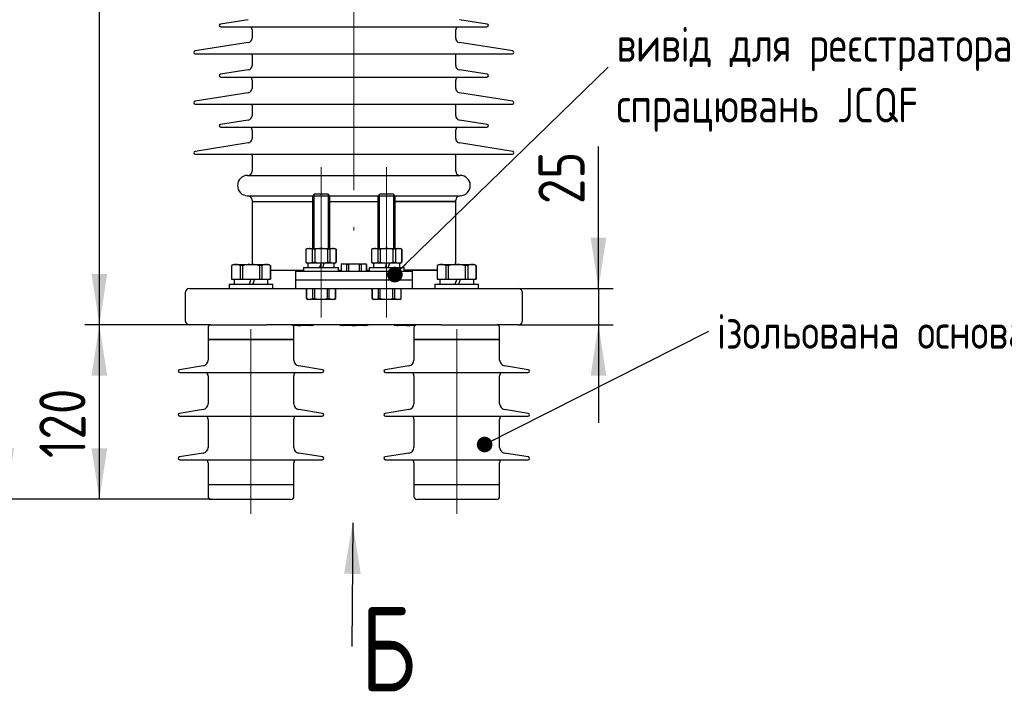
# Model space of a CAD drawing. Header units: millimetres. Extents: x 0 to 305, y 0 to 297.
# Tile 3 of 39: x 36 to 104, y 117 to 163. Entities that reach past the tile are written whole.
import ezdxf

# ---------------------------------------------------------------- set-up
doc = ezdxf.new("R2010")
doc.units = ezdxf.units.MM
doc.linetypes.add('CENTERX2', pattern=[20.32, 12.7, -2.54, 2.54, -2.54])
doc.layers.add('ОСНОВНАЯ_НАДПИСЬ', color=7, linetype='Continuous')
doc.styles.add('SLDTEXTSTYLE0', font='ГОСТ тип А', dxfattribs={"bigfont": 'bigfont'})
doc.styles.add('SLDTEXTSTYLE1', font='ГОСТ тип А', dxfattribs={"bigfont": 'bigfont'})
doc.styles.add('SLDTEXTSTYLE2', font='ГОСТ тип А')
doc.styles.add('SLDTEXTSTYLE4', font='ГОСТ тип А')
doc.styles.get("Standard").update_dxf_attribs({"font": 'ГОСТ тип А'})
doc.dimstyles.new('SLDDIMSTYLE0', dxfattribs={"dimtxt": 0.18, "dimasz": 3.5, "dimexe": 0, "dimexo": 0.0625, "dimgap": 0, "dimtad": 0, "dimtih": 1, "dimtoh": 1, "dimdec": 0, "dimrnd": 1e-09, "dimzin": 0, "dimdsep": 46, "dimtxsty": 'Standard', "dimsah": 1, "dimcen": 0.09, "dimadec": 0, "dimazin": 0, "dimtfac": 3.5, "dimtdec": 0, "dimtofl": 0, "dimtmove": 0, "dimatfit": 3, "dimfxl": 1, "dimfrac": 2, "dimtolj": 1, "dimtzin": 0, "dimarcsym": 0})
doc.dimstyles.new('SLDDIMSTYLE1', dxfattribs={"dimtxt": 2.728516, "dimasz": 3.5, "dimexe": 0, "dimexo": 0.0625, "dimgap": 0.682129, "dimtad": 2, "dimlfac": 10, "dimrnd": 1e-09, "dimzin": 12, "dimdsep": 46, "dimtxsty": 'SLDTEXTSTYLE2', "dimsah": 1, "dimcen": 0.09, "dimadec": 0, "dimazin": 3, "dimtfac": 1, "dimtdec": 3, "dimtofl": 0, "dimtmove": 0, "dimatfit": 3, "dimfxl": 1, "dimfrac": 2, "dimtolj": 1, "dimtzin": 12, "dimarcsym": 0})
doc.dimstyles.new('SLDDIMSTYLE2', dxfattribs={"dimtxt": 2.728516, "dimasz": 3.5, "dimexe": 0, "dimexo": 0.0625, "dimgap": 0.682129, "dimtad": 2, "dimlfac": 10, "dimrnd": 1e-09, "dimzin": 12, "dimdsep": 46, "dimtxsty": 'SLDTEXTSTYLE2', "dimsah": 1, "dimcen": 0.09, "dimadec": 0, "dimazin": 3, "dimtfac": 1, "dimtdec": 3, "dimtmove": 0, "dimatfit": 0, "dimfxl": 1, "dimfrac": 2, "dimtolj": 1, "dimtzin": 12, "dimarcsym": 0})
doc.dimstyles.new('SLDDIMSTYLE3', dxfattribs={"dimtxt": 0.18, "dimasz": 1.076923, "dimexe": 0, "dimexo": 0.0625, "dimgap": 0, "dimtad": 0, "dimtih": 1, "dimtoh": 1, "dimdec": 0, "dimrnd": 1e-09, "dimzin": 0, "dimdsep": 46, "dimtxsty": 'Standard', "dimblk1": 'DOT', "dimblk2": 'DOT', "dimsah": 1, "dimcen": 0.09, "dimadec": 0, "dimazin": 0, "dimtfac": 1.076923, "dimtdec": 0, "dimtofl": 0, "dimtmove": 0, "dimatfit": 3, "dimldrblk": 'DOT', "dimfxl": 1, "dimfrac": 2, "dimtolj": 1, "dimtzin": 0, "dimarcsym": 0})

# ---------------------------------------------------------------- blocks, each defined once
blk = doc.blocks.new('SW_NOTE_0_1')
at = {"layer": 'ОСНОВНАЯ_НАДПИСЬ', "color": 0, "insert": (0.571, 2.745), "char_height": 5.821, "attachment_point": 1, "style": 'SLDTEXTSTYLE0'}
blk.add_mtext('Б', dxfattribs=at)
blk = doc.blocks.new('_D')
at = {"layer": 'ОСНОВНАЯ_НАДПИСЬ'}
for p, q in [((52.45, 242.35), (40.969, 242.35)), ((41.969, 142.35), (41.969, 242.35)), ((48.15, 142.35), (40.969, 142.35))]:
    blk.add_line(p, q, dxfattribs=at)
for points in [[(41.969, 242.35), (41.43, 238.85), (42.507, 238.85)], [(41.969, 142.35), (42.507, 145.85), (41.43, 145.85)]]:
    blk.add_solid(points, dxfattribs=at)
at = {"layer": 'ОСНОВНАЯ_НАДПИСЬ', "char_height": 3.175, "attachment_point": 1, "rotation": 90, "style": 'SLDTEXTSTYLE4'}
for s, insert in [('10', (37.841, 196.093)), ('%%p', (37.841, 192.981)), ('1000', (37.841, 185.644))]:
    blk.add_mtext(s, dxfattribs=dict(at, insert=insert))
blk = doc.blocks.new('_D_1')
at = {"layer": 'ОСНОВНАЯ_НАДПИСЬ'}
for p, q in [((48.15, 142.35), (40.969, 142.35)), ((41.969, 130.35), (41.969, 142.35)), ((49.629, 130.35), (40.969, 130.35))]:
    blk.add_line(p, q, dxfattribs=at)
for points in [[(41.969, 142.35), (41.43, 138.85), (42.507, 138.85)], [(41.969, 130.35), (42.507, 133.85), (41.43, 133.85)]]:
    blk.add_solid(points, dxfattribs=at)
at = {"layer": 'ОСНОВНАЯ_НАДПИСЬ', "insert": (37.841, 133.181), "char_height": 3.175, "attachment_point": 1, "rotation": 90, "style": 'SLDTEXTSTYLE4'}
blk.add_mtext('120', dxfattribs=at)
blk = doc.blocks.new('_D_4')
at = {"layer": 'ОСНОВНАЯ_НАДПИСЬ'}
for p, q in [((55.65, 243.15), (34.559, 243.15)), ((35.559, 130.35), (35.559, 243.15)), ((49.629, 130.35), (34.559, 130.35))]:
    blk.add_line(p, q, dxfattribs=at)
for points in [[(35.559, 243.15), (35.02, 239.65), (36.097, 239.65)], [(35.559, 130.35), (36.097, 133.85), (35.02, 133.85)]]:
    blk.add_solid(points, dxfattribs=at)
at = {"layer": 'ОСНОВНАЯ_НАДПИСЬ', "char_height": 3.175, "attachment_point": 1, "rotation": 90, "style": 'SLDTEXTSTYLE4'}
for s, insert in [('10', (31.431, 195.811)), ('%%p', (31.431, 192.699)), ('1128', (31.431, 185.926))]:
    blk.add_mtext(s, dxfattribs=dict(at, insert=insert))
blk = doc.blocks.new('_D_5')
at = {"layer": 'ОСНОВНАЯ_НАДПИСЬ'}
for p, q in [((56.75, 247.35), (28.244, 247.35)), ((29.244, 247.35), (29.244, 130.35)), ((49.629, 130.35), (28.244, 130.35))]:
    blk.add_line(p, q, dxfattribs=at)
for points in [[(29.244, 247.35), (28.706, 243.85), (29.783, 243.85)], [(29.244, 130.35), (29.783, 133.85), (28.706, 133.85)]]:
    blk.add_solid(points, dxfattribs=at)
at = {"layer": 'ОСНОВНАЯ_НАДПИСЬ', "char_height": 3.175, "attachment_point": 1, "rotation": 90, "style": 'SLDTEXTSTYLE4'}
for s, insert in [('10', (25.117, 195.811)), ('%%p', (25.117, 192.699)), ('1170', (25.117, 185.926))]:
    blk.add_mtext(s, dxfattribs=dict(at, insert=insert))
blk = doc.blocks.new('_D_6')
at = {"layer": 'ОСНОВНАЯ_НАДПИСЬ'}
for p, q in [((76.272, 144.85), (76.272, 154.6)), ((70.77, 144.85), (77.272, 144.85)), ((76.272, 144.85), (76.272, 142.35)), ((70.77, 142.35), (77.272, 142.35)), ((76.272, 142.35), (76.272, 135.619))]:
    blk.add_line(p, q, dxfattribs=at)
for points in [[(76.272, 144.85), (76.81, 148.35), (75.733, 148.35)], [(76.272, 142.35), (75.733, 138.85), (76.81, 138.85)]]:
    blk.add_solid(points, dxfattribs=at)
at = {"layer": 'ОСНОВНАЯ_НАДПИСЬ', "insert": (72.144, 150.649), "char_height": 3.175, "attachment_point": 1, "rotation": 90, "style": 'SLDTEXTSTYLE4'}
blk.add_mtext('25', dxfattribs=at)
blk = doc.blocks.new('SW_NOTE_0_3')
at = {"layer": 'ОСНОВНАЯ_НАДПИСЬ', "color": 0, "insert": (0.56, 1.171), "char_height": 2.38125, "attachment_point": 1, "style": 'SLDTEXTSTYLE1'}
blk.add_mtext('ізольована основа', dxfattribs=at)
blk = doc.blocks.new('_Dot')
at = {"color": 0, "linetype": 'ByBlock', "lineweight": -2}
blk.add_line((-0.5, 0), (-1, 0), dxfattribs=at)
at = {"color": 0, "linetype": 'ByBlock', "const_width": 0.5}
blk.add_lwpolyline([(-0.25, 0, 1), (0.25, 0, 1)], format="xyb", close=True, dxfattribs=at)
blk = doc.blocks.new('SW_NOTE_0_5')
at = {"layer": 'ОСНОВНАЯ_НАДПИСЬ', "color": 0, "char_height": 2.38125, "attachment_point": 1, "style": 'SLDTEXTSTYLE1'}
for s, insert in [('вивід для реєстратора', (0.567, 2.758)), ('спрацювань JCQF', (0.567, -1.417))]:
    blk.add_mtext(s, dxfattribs=dict(at, insert=insert))

msp = doc.modelspace()

# ---------------------------------------------------------------- linework, layer by layer
at = {"color": 7, "linetype": 'Continuous', "lineweight": 25}
for p, q in [((52.2069, 163.3306), (50.2943, 163.0277)), ((68.6256, 163.0277), (66.713, 163.3306)), ((50.31, 162.8289), (68.61, 162.8289)), ((52.46, 162.6253), (52.46, 162.0541)), ((66.46, 162.0541), (66.46, 162.6253)), ((52.2069, 161.7578), (48.5443, 161.1777)), ((70.3756, 161.1777), (66.713, 161.7578)), ((48.56, 160.9789), (70.36, 160.9789)), ((52.46, 160.867), (52.46, 160.1769)), ((66.46, 160.1769), (66.46, 160.867)), ((52.2069, 159.8806), (50.2943, 159.5777)), ((68.6256, 159.5777), (66.713, 159.8806)), ((50.31, 159.3789), (68.61, 159.3789)), ((52.46, 159.1753), (52.46, 158.6041)), ((66.46, 158.6041), (66.46, 159.1753)), ((52.2069, 158.3078), (48.5443, 157.7277)), ((70.3756, 157.7277), (66.713, 158.3078)), ((48.56, 157.5289), (70.36, 157.5289)), ((52.46, 157.417), (52.46, 156.7269)), ((66.46, 156.7269), (66.46, 157.417)), ((52.2069, 156.4306), (50.2943, 156.1277)), ((68.6256, 156.1277), (66.713, 156.4306)), ((50.31, 155.9289), (68.61, 155.9289)), ((52.46, 155.7253), (52.46, 155.1541)), ((66.46, 155.1541), (66.46, 155.7253)), ((52.2069, 154.8578), (48.5443, 154.2777)), ((70.3756, 154.2777), (66.713, 154.8578)), ((48.56, 154.0789), (70.36, 154.0789)), ((52.46, 153.967), (52.46, 152.9248)), ((66.46, 152.9248), (66.46, 153.967)), ((52.16, 152.6248), (66.76, 152.6248)), ((52.16, 151.2248), (56.635, 151.2248)), ((52.46, 150.9248), (52.46, 150.8248)), ((56.76, 151.3498), (56.61, 151.1998)), ((56.61, 151.1998), (56.61, 147.5998)), ((57.81, 151.1998), (56.61, 151.1998)), ((56.76, 151.3498), (57.66, 151.3498)), ((57.81, 151.1998), (57.66, 151.3498)), ((57.785, 151.2248), (61.135, 151.2248)), ((57.81, 147.5998), (57.81, 151.1998)), ((61.26, 151.3498), (61.11, 151.1998)), ((61.11, 151.1998), (61.11, 147.5998)), ((62.31, 151.1998), (61.11, 151.1998)), ((61.26, 151.3498), (62.16, 151.3498)), ((62.31, 151.1998), (62.16, 151.3498)), ((62.285, 151.2248), (66.76, 151.2248)), ((62.31, 147.5998), (62.31, 151.1998)), ((66.46, 150.8248), (66.46, 150.9248)), ((52.46, 150.8248), (52.46, 146.4998)), ((52.46, 150.8248), (56.61, 150.8248)), ((57.81, 150.8248), (61.11, 150.8248)), ((62.31, 150.8248), (66.46, 150.8248)), ((64.6565, 150.8248), (62.31, 150.8248)), ((66.46, 150.8248), (64.6565, 150.8248)), ((66.46, 146.4998), (66.46, 150.8248)), ((56.26, 147.5998), (56.165, 147.5449)), ((56.165, 147.5449), (56.165, 146.6546)), ((56.1696, 147.5449), (56.165, 147.5449)), ((56.3872, 147.5998), (56.1696, 147.5449)), ((56.1696, 147.5449), (56.1696, 146.6546)), ((56.26, 147.5998), (56.3872, 147.5998)), ((56.3872, 147.5998), (57.21, 147.5998)), ((56.7746, 147.5449), (56.6049, 147.5449)), ((56.6049, 147.5449), (56.6049, 146.6546)), ((56.7746, 147.5449), (56.7746, 146.6546)), ((57.21, 147.5998), (58.0327, 147.5998)), ((57.815, 147.5449), (57.6453, 147.5449)), ((57.6453, 147.5449), (57.6453, 146.6546)), ((57.815, 147.5449), (57.815, 146.6546)), ((58.2503, 147.5449), (58.0327, 147.5998)), ((58.0327, 147.5998), (58.16, 147.5998)), ((58.255, 147.5449), (58.16, 147.5998)), ((58.2503, 147.5449), (58.2503, 146.6546)), ((58.255, 147.5449), (58.2503, 147.5449)), ((58.255, 146.6546), (58.255, 147.5449)), ((60.76, 147.5998), (60.665, 147.5449)), ((60.665, 147.5449), (60.665, 146.6546)), ((60.6696, 147.5449), (60.665, 147.5449)), ((60.8872, 147.5998), (60.6696, 147.5449)), ((60.6696, 147.5449), (60.6696, 146.6546)), ((60.76, 147.5998), (60.8872, 147.5998)), ((60.8872, 147.5998), (61.71, 147.5998)), ((61.2746, 147.5449), (61.1049, 147.5449)), ((61.1049, 147.5449), (61.1049, 146.6546)), ((61.2746, 147.5449), (61.2746, 146.6546)), ((61.71, 147.5998), (62.5327, 147.5998)), ((62.1453, 147.5449), (62.1453, 146.6546)), ((62.315, 147.5449), (62.1453, 147.5449)), ((62.315, 147.5449), (62.315, 146.6546)), ((62.7503, 147.5449), (62.5327, 147.5998)), ((62.5327, 147.5998), (62.66, 147.5998)), ((62.755, 147.5449), (62.66, 147.5998)), ((62.7503, 147.5449), (62.7503, 146.6546)), ((62.755, 147.5449), (62.7503, 147.5449)), ((62.755, 146.6546), (62.755, 147.5449)), ((51.1819, 146.4998), (51.0489, 146.423)), ((51.0489, 146.423), (51.0489, 145.4998)), ((51.0524, 146.423), (51.0489, 146.423)), ((51.0524, 146.423), (51.0524, 145.4998)), ((51.1819, 146.4998), (51.3199, 146.4998)), ((51.3199, 146.4998), (51.369, 146.4998)), ((51.369, 146.4998), (52.3398, 146.4998)), ((51.6365, 146.423), (51.6365, 145.4998)), ((51.8048, 146.423), (51.6365, 146.423)), ((51.8048, 146.423), (51.8048, 145.4998)), ((52.3398, 146.4998), (52.438, 146.4998)), ((52.438, 146.4998), (53.4088, 146.4998)), ((53.1413, 146.423), (52.973, 146.423)), ((52.973, 146.423), (52.973, 145.4998)), ((53.1413, 146.423), (53.1413, 145.4998)), ((53.4088, 146.4998), (53.4579, 146.4998)), ((53.4579, 146.4998), (53.5959, 146.4998)), ((53.7289, 146.423), (53.5959, 146.4998)), ((53.7254, 146.423), (53.7254, 145.4998)), ((53.7289, 146.423), (53.7254, 146.423)), ((53.7289, 145.4998), (53.7289, 146.423)), ((56.01, 146.2998), (56.01, 146.0498)), ((56.01, 146.2998), (57.21, 146.2998)), ((56.165, 146.6546), (56.26, 146.5998)), ((56.165, 146.6546), (56.1696, 146.6546)), ((56.3872, 146.5998), (56.26, 146.5998)), ((56.305, 146.5998), (56.305, 146.2998)), ((57.21, 146.5998), (56.3872, 146.5998)), ((56.6049, 146.6546), (56.7746, 146.6546)), ((57.2134, 146.5998), (57.1042, 146.2998)), ((58.0327, 146.5998), (57.21, 146.5998)), ((57.21, 146.2998), (58.41, 146.2998)), ((57.3171, 146.2998), (57.4263, 146.5998)), ((57.6453, 146.6546), (57.815, 146.6546)), ((58.16, 146.5998), (58.0327, 146.5998)), ((58.115, 146.2998), (58.115, 146.5998)), ((58.16, 146.5998), (58.255, 146.6546)), ((58.2503, 146.6546), (58.255, 146.6546)), ((58.41, 146.0498), (58.41, 146.2998)), ((58.66, 146.5398), (58.58, 146.4936)), ((58.58, 146.4936), (58.58, 146.0498)), ((58.5838, 146.4936), (58.58, 146.4936)), ((58.7671, 146.5398), (58.5838, 146.4936)), ((58.5838, 146.4936), (58.5838, 146.0498)), ((58.66, 146.5398), (58.7671, 146.5398)), ((58.9504, 146.4936), (58.7671, 146.5398)), ((58.7671, 146.5398), (59.46, 146.5398)), ((59.0933, 146.4936), (58.9504, 146.4936)), ((58.9504, 146.4936), (58.9504, 146.0498)), ((59.46, 146.5398), (59.0933, 146.4936)), ((59.0933, 146.4936), (59.0933, 146.0498)), ((59.8266, 146.4936), (59.46, 146.5398)), ((59.46, 146.5398), (60.1528, 146.5398)), ((59.9695, 146.4936), (59.8266, 146.4936)), ((59.8266, 146.4936), (59.8266, 146.0498)), ((60.1528, 146.5398), (59.9695, 146.4936)), ((59.9695, 146.4936), (59.9695, 146.0498)), ((60.3361, 146.4936), (60.1528, 146.5398)), ((60.1528, 146.5398), (60.26, 146.5398)), ((60.34, 146.4936), (60.26, 146.5398)), ((60.3361, 146.4936), (60.3361, 146.0498)), ((60.34, 146.4936), (60.3361, 146.4936)), ((60.34, 146.0498), (60.34, 146.4936)), ((60.51, 146.2998), (60.51, 146.0498)), ((60.51, 146.2998), (61.71, 146.2998)), ((60.665, 146.6546), (60.76, 146.5998)), ((60.665, 146.6546), (60.6696, 146.6546)), ((60.8872, 146.5998), (60.76, 146.5998)), ((60.805, 146.5998), (60.805, 146.2998)), ((61.71, 146.5998), (60.8872, 146.5998)), ((61.1049, 146.6546), (61.2746, 146.6546)), ((61.7134, 146.5998), (61.6042, 146.2998)), ((62.5327, 146.5998), (61.71, 146.5998)), ((61.71, 146.2998), (62.91, 146.2998)), ((61.8171, 146.2998), (61.9263, 146.5998)), ((62.1453, 146.6546), (62.315, 146.6546)), ((62.66, 146.5998), (62.5327, 146.5998)), ((62.615, 146.2998), (62.615, 146.5998)), ((62.66, 146.5998), (62.755, 146.6546)), ((62.7503, 146.6546), (62.755, 146.6546)), ((62.91, 146.0498), (62.91, 146.2998)), ((65.324, 146.4998), (65.191, 146.423)), ((65.191, 146.423), (65.191, 145.4998)), ((65.1945, 146.423), (65.191, 146.423)), ((65.1945, 146.423), (65.1945, 145.4998)), ((65.324, 146.4998), (65.462, 146.4998)), ((65.462, 146.4998), (65.5112, 146.4998)), ((65.5112, 146.4998), (66.4819, 146.4998)), ((65.7786, 146.423), (65.7786, 145.4998)), ((65.9469, 146.423), (65.7786, 146.423)), ((65.9469, 146.423), (65.9469, 145.4998)), ((66.4819, 146.4998), (66.5801, 146.4998)), ((66.5801, 146.4998), (67.5509, 146.4998)), ((67.1151, 146.423), (67.1151, 145.4998)), ((67.2834, 146.423), (67.1151, 146.423)), ((67.2834, 146.423), (67.2834, 145.4998)), ((67.5509, 146.4998), (67.6, 146.4998)), ((67.6, 146.4998), (67.738, 146.4998)), ((67.871, 146.423), (67.738, 146.4998)), ((67.8675, 146.423), (67.8675, 145.4998)), ((67.871, 146.423), (67.8675, 146.423)), ((67.871, 145.4998), (67.871, 146.423)), ((51.0489, 145.4998), (51.0524, 145.4998)), ((51.0524, 145.4998), (51.6365, 145.4998)), ((51.2239, 145.4998), (51.2239, 145.1498)), ((51.6365, 145.4998), (51.8048, 145.4998)), ((51.8048, 145.4998), (52.973, 145.4998)), ((52.3839, 145.4998), (52.2566, 145.1498)), ((52.5226, 145.1498), (52.65, 145.4998)), ((52.973, 145.4998), (53.1413, 145.4998)), ((53.1413, 145.4998), (53.7254, 145.4998)), ((53.5539, 145.1498), (53.5539, 145.4998)), ((53.7254, 146.0998), (56.01, 146.0998)), ((53.7254, 145.4998), (53.7289, 145.4998)), ((55.46, 146.0498), (55.46, 145.4498)), ((55.46, 146.0498), (63.46, 146.0498)), ((58.41, 146.0998), (58.58, 146.0998)), ((60.34, 146.0998), (60.51, 146.0998)), ((62.91, 146.0998), (65.191, 146.0998)), ((64.6565, 146.0998), (62.91, 146.0998)), ((63.46, 146.0498), (63.46, 145.4498)), ((65.191, 146.0998), (64.6565, 146.0998)), ((65.191, 145.4998), (65.1945, 145.4998)), ((65.1945, 145.4998), (65.7786, 145.4998)), ((65.366, 145.4998), (65.366, 145.1498)), ((65.7786, 145.4998), (65.9469, 145.4998)), ((65.9469, 145.4998), (67.1151, 145.4998)), ((66.5261, 145.4998), (66.3987, 145.1498)), ((66.6647, 145.1498), (66.7921, 145.4998)), ((67.1151, 145.4998), (67.2834, 145.4998)), ((67.2834, 145.4998), (67.8675, 145.4998)), ((67.696, 145.1498), (67.696, 145.4998)), ((67.8675, 145.4998), (67.871, 145.4998)), ((48.16, 144.8498), (50.9273, 144.8498)), ((50.8889, 145.1498), (50.8889, 144.8498)), ((50.8889, 145.1498), (52.3889, 145.1498)), ((50.9273, 144.8498), (52.0516, 144.8498)), ((52.0516, 144.8498), (55.46, 144.8498)), ((52.3889, 145.1498), (53.8889, 145.1498)), ((53.8889, 144.8498), (53.8889, 145.1498)), ((55.46, 145.4498), (63.46, 145.4498)), ((55.46, 145.4498), (55.46, 144.8498)), ((55.46, 144.8498), (63.46, 144.8498)), ((56.21, 144.8498), (56.21, 144.1575)), ((56.2126, 144.1575), (56.2126, 144.8498)), ((56.6485, 144.1575), (56.6485, 144.8498)), ((56.7741, 144.1575), (56.7741, 144.8498)), ((57.6458, 144.1575), (57.6458, 144.8498)), ((57.7714, 144.1575), (57.7714, 144.8498)), ((58.2073, 144.1575), (58.2073, 144.8498)), ((58.21, 144.1575), (58.21, 144.8498)), ((60.71, 144.8498), (60.71, 144.1575)), ((60.7126, 144.1575), (60.7126, 144.8498)), ((61.1485, 144.1575), (61.1485, 144.8498)), ((61.2741, 144.1575), (61.2741, 144.8498)), ((62.1458, 144.1575), (62.1458, 144.8498)), ((62.2714, 144.1575), (62.2714, 144.8498)), ((62.7073, 144.1575), (62.7073, 144.8498)), ((62.71, 144.1575), (62.71, 144.8498)), ((63.46, 145.4498), (63.46, 144.8498)), ((63.46, 144.8498), (66.8683, 144.8498)), ((65.031, 145.1498), (65.031, 144.8498)), ((65.031, 145.1498), (66.531, 145.1498)), ((66.531, 145.1498), (68.031, 145.1498)), ((66.8683, 144.8498), (67.9926, 144.8498)), ((67.9926, 144.8498), (70.76, 144.8498)), ((68.031, 144.8498), (68.031, 145.1498)), ((47.86, 144.5498), (47.86, 142.6498)), ((56.21, 144.1575), (56.31, 144.0998)), ((56.21, 144.1575), (56.2126, 144.1575)), ((56.2126, 144.1575), (56.4305, 144.0998)), ((56.4305, 144.0998), (56.6485, 144.1575)), ((56.6485, 144.1575), (56.7741, 144.1575)), ((57.6458, 144.1575), (57.7714, 144.1575)), ((57.7714, 144.1575), (57.9894, 144.0998)), ((57.9894, 144.0998), (58.2073, 144.1575)), ((58.11, 144.0998), (58.21, 144.1575)), ((58.2073, 144.1575), (58.21, 144.1575)), ((60.71, 144.1575), (60.81, 144.0998)), ((60.71, 144.1575), (60.7126, 144.1575)), ((60.7126, 144.1575), (60.9305, 144.0998)), ((60.9305, 144.0998), (61.1485, 144.1575)), ((61.1485, 144.1575), (61.2741, 144.1575)), ((62.1458, 144.1575), (62.2714, 144.1575)), ((62.2714, 144.1575), (62.4894, 144.0998)), ((62.4894, 144.0998), (62.7073, 144.1575)), ((62.61, 144.0998), (62.71, 144.1575)), ((62.7073, 144.1575), (62.71, 144.1575)), ((71.06, 142.6498), (71.06, 144.5498)), ((56.4305, 144.0998), (56.31, 144.0998)), ((57.21, 144.0998), (56.4305, 144.0998)), ((57.9894, 144.0998), (57.21, 144.0998)), ((58.11, 144.0998), (57.9894, 144.0998)), ((60.9305, 144.0998), (60.81, 144.0998)), ((61.71, 144.0998), (60.9305, 144.0998)), ((62.4894, 144.0998), (61.71, 144.0998)), ((62.61, 144.0998), (62.4894, 144.0998)), ((49.6389, 142.3498), (48.16, 142.3498)), ((49.4389, 142.1498), (49.4389, 141.3498)), ((49.6389, 142.3498), (52.3889, 142.3498)), ((52.3889, 142.3498), (53.4869, 142.3498)), ((59.46, 142.3498), (53.4869, 142.3498)), ((55.71, 142.2998), (55.2712, 142.2998)), ((55.3389, 141.3498), (55.3389, 142.1498)), ((56.4894, 142.2998), (55.71, 142.2998)), ((56.4894, 142.2998), (56.7073, 142.3575)), ((56.61, 142.2998), (56.4894, 142.2998)), ((56.61, 142.2998), (56.6966, 142.3498)), ((58.4626, 142.3575), (58.6805, 142.2998)), ((58.4734, 142.3498), (58.56, 142.2998)), ((58.6805, 142.2998), (58.56, 142.2998)), ((59.46, 142.2998), (58.6805, 142.2998)), ((65.433, 142.3498), (59.46, 142.3498)), ((60.2394, 142.2998), (59.46, 142.2998)), ((60.2394, 142.2998), (60.4573, 142.3575)), ((60.36, 142.2998), (60.2394, 142.2998)), ((60.36, 142.2998), (60.4466, 142.3498)), ((62.2126, 142.3575), (62.4305, 142.2998)), ((62.2234, 142.3498), (62.31, 142.2998)), ((62.4305, 142.2998), (62.31, 142.2998)), ((63.21, 142.2998), (62.4305, 142.2998)), ((63.6487, 142.2998), (63.21, 142.2998)), ((63.581, 142.1498), (63.581, 141.3498)), ((65.433, 142.3498), (66.531, 142.3498)), ((66.531, 142.3498), (69.281, 142.3498)), ((70.76, 142.3498), (69.281, 142.3498)), ((69.481, 141.3498), (69.481, 142.1498)), ((49.4389, 141.3498), (49.4389, 139.9156)), ((49.4389, 141.3498), (52.3889, 141.3498)), ((55.3389, 141.3498), (49.4389, 141.3498)), ((52.3889, 141.3498), (55.3389, 141.3498)), ((55.3389, 139.9156), (55.3389, 141.3498)), ((63.581, 141.3498), (63.581, 139.9156)), ((63.581, 141.3498), (66.531, 141.3498)), ((69.481, 141.3498), (63.581, 141.3498)), ((66.531, 141.3498), (69.481, 141.3498)), ((69.481, 139.9156), (69.481, 141.3498)), ((49.1015, 139.5205), (47.4732, 139.2626)), ((57.3045, 139.2626), (55.6763, 139.5205)), ((63.2436, 139.5205), (61.6154, 139.2626)), ((71.4467, 139.2626), (69.8184, 139.5205)), ((47.4889, 139.0638), (57.2889, 139.0638)), ((49.4389, 138.8498), (49.4389, 136.9156)), ((55.3389, 136.9156), (55.3389, 138.8498)), ((61.631, 139.0638), (71.431, 139.0638)), ((63.581, 138.8498), (63.581, 136.9156)), ((69.481, 136.9156), (69.481, 138.8498)), ((49.1015, 136.5205), (47.4732, 136.2626)), ((47.4889, 136.0638), (57.2889, 136.0638)), ((57.3045, 136.2626), (55.6763, 136.5205)), ((63.2436, 136.5205), (61.6154, 136.2626)), ((61.631, 136.0638), (71.431, 136.0638)), ((71.4467, 136.2626), (69.8184, 136.5205)), ((49.4389, 135.8498), (49.4389, 133.9156)), ((55.3389, 133.9156), (55.3389, 135.8498)), ((63.581, 135.8498), (63.581, 133.9156)), ((69.481, 133.9156), (69.481, 135.8498)), ((49.1015, 133.5205), (47.4732, 133.2626)), ((57.3045, 133.2626), (55.6763, 133.5205)), ((63.2436, 133.5205), (61.6154, 133.2626)), ((71.4467, 133.2626), (69.8184, 133.5205)), ((47.4889, 133.0638), (57.2889, 133.0638)), ((49.4389, 132.8498), (49.4389, 131.3498)), ((55.3389, 131.3498), (55.3389, 132.8498)), ((61.631, 133.0638), (71.431, 133.0638)), ((63.581, 132.8498), (63.581, 131.3498)), ((69.481, 131.3498), (69.481, 132.8498)), ((49.4389, 131.3498), (49.4389, 130.5498)), ((55.3389, 131.3498), (49.4389, 131.3498)), ((55.3389, 130.5498), (55.3389, 131.3498)), ((63.581, 131.3498), (63.581, 130.5498)), ((69.481, 131.3498), (63.581, 131.3498)), ((69.481, 130.5498), (69.481, 131.3498)), ((55.1389, 130.3498), (49.6389, 130.3498)), ((69.281, 130.3498), (63.781, 130.3498))]:
    msp.add_line(p, q, dxfattribs=at)
at = {"color": 7, "linetype": 'Continuous', "lineweight": 25, "flags": 128}
for points in [[(52.4383, 160.9791), (52.4542, 160.9256), (52.46, 160.867)], [(66.46, 160.867), (66.4657, 160.9256), (66.4817, 160.9791)], [(52.4383, 157.5291), (52.4542, 157.4756), (52.46, 157.417)], [(66.46, 157.417), (66.4657, 157.4756), (66.4817, 157.5291)], [(52.4383, 154.0791), (52.4542, 154.0256), (52.46, 153.967)], [(66.46, 153.967), (66.4657, 154.0256), (66.4817, 154.0791)]]:
    msp.add_lwpolyline(points, dxfattribs=at)
at = {"color": 7, "linetype": 'Continuous', "lineweight": 25}
for centre, radius, start, end in [((50.31, 162.9289), 0.1, 99, 270), ((52.16, 162.6253), 0.3, 0, 42.773768), ((66.76, 162.6253), 0.3, 137.226232, 180), ((68.61, 162.9289), 0.1, 270, 81), ((52.16, 162.0541), 0.3, 279, 0), ((66.76, 162.0541), 0.3, 180, 261), ((48.56, 161.0789), 0.1, 99, 270), ((70.36, 161.0789), 0.1, 270, 81), ((52.16, 160.1769), 0.3, 279, 0), ((66.76, 160.1769), 0.3, 180, 261), ((50.31, 159.4789), 0.1, 99, 270), ((52.16, 159.1753), 0.3, 0, 42.773768), ((66.76, 159.1753), 0.3, 137.226232, 180), ((68.61, 159.4789), 0.1, 270, 81), ((52.16, 158.6041), 0.3, 279, 0), ((66.76, 158.6041), 0.3, 180, 261), ((48.56, 157.6289), 0.1, 99, 270), ((70.36, 157.6289), 0.1, 270, 81), ((52.16, 156.7269), 0.3, 279, 0), ((66.76, 156.7269), 0.3, 180, 261), ((50.31, 156.0289), 0.1, 99, 270), ((52.16, 155.7253), 0.3, 0, 42.773768), ((66.76, 155.7253), 0.3, 137.226232, 180), ((68.61, 156.0289), 0.1, 270, 81), ((52.16, 155.1541), 0.3, 279, 0), ((66.76, 155.1541), 0.3, 180, 261), ((48.56, 154.1789), 0.1, 99, 270), ((70.36, 154.1789), 0.1, 270, 81), ((52.16, 151.9248), 0.7, 90, 270), ((52.16, 152.9248), 0.3, 270, 0), ((66.76, 152.9248), 0.3, 180, 270), ((66.76, 151.9248), 0.7, 270, 90), ((52.16, 150.9248), 0.3, 0, 90), ((66.76, 150.9248), 0.3, 90, 180), ((48.16, 144.5498), 0.3, 90, 180), ((70.76, 144.5498), 0.3, 0, 90), ((48.16, 142.6498), 0.3, 180, 270), ((49.6389, 142.1498), 0.2, 90, 180), ((55.1389, 142.1498), 0.2, 0, 90), ((63.781, 142.1498), 0.2, 90, 180), ((69.281, 142.1498), 0.2, 0, 90), ((70.76, 142.6498), 0.3, 270, 0), ((49.0389, 139.9156), 0.4, 279, 0), ((55.7389, 139.9156), 0.4, 180, 261), ((63.181, 139.9156), 0.4, 279, 0), ((69.881, 139.9156), 0.4, 180, 261), ((47.4889, 139.1638), 0.1, 99, 270), ((49.1389, 138.8498), 0.3, 0, 45.564892), ((55.6389, 138.8498), 0.3, 134.435108, 180), ((57.2889, 139.1638), 0.1, 270, 81), ((61.631, 139.1638), 0.1, 99, 270), ((63.281, 138.8498), 0.3, 0, 45.564892), ((69.781, 138.8498), 0.3, 134.435108, 180), ((71.431, 139.1638), 0.1, 270, 81), ((49.0389, 136.9156), 0.4, 279, 0), ((55.7389, 136.9156), 0.4, 180, 261), ((63.181, 136.9156), 0.4, 279, 0), ((69.881, 136.9156), 0.4, 180, 261), ((47.4889, 136.1638), 0.1, 99, 270), ((49.1389, 135.8498), 0.3, 0, 45.564892), ((55.6389, 135.8498), 0.3, 134.435108, 180), ((57.2889, 136.1638), 0.1, 270, 81), ((61.631, 136.1638), 0.1, 99, 270), ((63.281, 135.8498), 0.3, 0, 45.564892), ((69.781, 135.8498), 0.3, 134.435108, 180), ((71.431, 136.1638), 0.1, 270, 81), ((49.0389, 133.9156), 0.4, 279, 0), ((55.7389, 133.9156), 0.4, 180, 261), ((63.181, 133.9156), 0.4, 279, 0), ((69.881, 133.9156), 0.4, 180, 261), ((47.4889, 133.1638), 0.1, 99, 270), ((49.1389, 132.8498), 0.3, 0, 45.564892), ((55.6389, 132.8498), 0.3, 134.435108, 180), ((57.2889, 133.1638), 0.1, 270, 81), ((61.631, 133.1638), 0.1, 99, 270), ((63.281, 132.8498), 0.3, 0, 45.564892), ((69.781, 132.8498), 0.3, 134.435108, 180), ((71.431, 133.1638), 0.1, 270, 81), ((49.6389, 130.5498), 0.2, 180, 270), ((55.1389, 130.5498), 0.2, 270, 0), ((63.781, 130.5498), 0.2, 180, 270), ((69.281, 130.5498), 0.2, 270, 0)]:
    msp.add_arc(centre, radius, start, end, dxfattribs=at)
for points, knots in [([(56.6049, 147.5449), (56.5693, 147.5605), (56.4975, 147.5918), (56.4242, 147.5971), (56.3872, 147.5998)], [0, 0, 0, 0, 0.4966941, 1, 1, 1, 1]), ([(57.21, 147.5998), (57.1371, 147.5972), (56.9904, 147.5919), (56.8469, 147.5607), (56.7746, 147.5449)], [0, 0, 0, 0, 0.49625, 1, 1, 1, 1]), ([(57.6453, 147.5449), (57.574, 147.5605), (57.4306, 147.5918), (57.2838, 147.5971), (57.21, 147.5998)], [0, 0, 0, 0, 0.4966941, 1, 1, 1, 1]), ([(58.0327, 147.5998), (57.9963, 147.5972), (57.9229, 147.5919), (57.8511, 147.5607), (57.815, 147.5449)], [0, 0, 0, 0, 0.49625, 1, 1, 1, 1]), ([(61.1049, 147.5449), (61.0693, 147.5605), (60.9975, 147.5918), (60.9242, 147.5971), (60.8872, 147.5998)], [0, 0, 0, 0, 0.4966941, 1, 1, 1, 1]), ([(61.71, 147.5998), (61.6371, 147.5972), (61.4904, 147.5919), (61.3469, 147.5607), (61.2746, 147.5449)], [0, 0, 0, 0, 0.49625, 1, 1, 1, 1]), ([(62.1453, 147.5449), (62.074, 147.5605), (61.9306, 147.5918), (61.7838, 147.5971), (61.71, 147.5998)], [0, 0, 0, 0, 0.4966941, 1, 1, 1, 1]), ([(62.5327, 147.5998), (62.4963, 147.5972), (62.4229, 147.5919), (62.3511, 147.5607), (62.315, 147.5449)], [0, 0, 0, 0, 0.49625, 1, 1, 1, 1]), ([(51.3199, 146.4998), (51.2751, 146.4945), (51.1848, 146.4841), (51.0968, 146.4434), (51.0524, 146.423)], [0, 0, 0, 0, 0.4966416, 1, 1, 1, 1]), ([(51.6365, 146.423), (51.5927, 146.4432), (51.5046, 146.4839), (51.4144, 146.4944), (51.369, 146.4998)], [0, 0, 0, 0, 0.4970731, 1, 1, 1, 1]), ([(52.3398, 146.4998), (52.2501, 146.4945), (52.0696, 146.4841), (51.8935, 146.4434), (51.8048, 146.423)], [0, 0, 0, 0, 0.4966416, 1, 1, 1, 1]), ([(52.973, 146.423), (52.8854, 146.4432), (52.7093, 146.4839), (52.5288, 146.4944), (52.438, 146.4998)], [0, 0, 0, 0, 0.4970731, 1, 1, 1, 1]), ([(53.4088, 146.4998), (53.3639, 146.4945), (53.2737, 146.4841), (53.1856, 146.4434), (53.1413, 146.423)], [0, 0, 0, 0, 0.4966416, 1, 1, 1, 1]), ([(53.7254, 146.423), (53.6816, 146.4432), (53.5935, 146.4839), (53.5033, 146.4944), (53.4579, 146.4998)], [0, 0, 0, 0, 0.4970731, 1, 1, 1, 1]), ([(56.1696, 146.6546), (56.2052, 146.6391), (56.2769, 146.6078), (56.3503, 146.6024), (56.3872, 146.5998)], [0, 0, 0, 0, 0.4966941, 1, 1, 1, 1]), ([(56.3872, 146.5998), (56.4236, 146.6024), (56.497, 146.6076), (56.5688, 146.6389), (56.6049, 146.6546)], [0, 0, 0, 0, 0.49625, 1, 1, 1, 1]), ([(56.7746, 146.6546), (56.8459, 146.6391), (56.9893, 146.6078), (57.1361, 146.6024), (57.21, 146.5998)], [0, 0, 0, 0, 0.4966941, 1, 1, 1, 1]), ([(57.21, 146.5998), (57.2828, 146.6024), (57.4295, 146.6076), (57.573, 146.6389), (57.6453, 146.6546)], [0, 0, 0, 0, 0.49625, 1, 1, 1, 1]), ([(57.815, 146.6546), (57.8506, 146.6391), (57.9224, 146.6078), (57.9957, 146.6024), (58.0327, 146.5998)], [0, 0, 0, 0, 0.4966941, 1, 1, 1, 1]), ([(58.0327, 146.5998), (58.0691, 146.6024), (58.1425, 146.6076), (58.2142, 146.6389), (58.2503, 146.6546)], [0, 0, 0, 0, 0.49625, 1, 1, 1, 1]), ([(60.6696, 146.6546), (60.7052, 146.6391), (60.7769, 146.6078), (60.8503, 146.6024), (60.8872, 146.5998)], [0, 0, 0, 0, 0.4966941, 1, 1, 1, 1]), ([(60.8872, 146.5998), (60.9236, 146.6024), (60.997, 146.6076), (61.0688, 146.6389), (61.1049, 146.6546)], [0, 0, 0, 0, 0.49625, 1, 1, 1, 1]), ([(61.2746, 146.6546), (61.3459, 146.6391), (61.4893, 146.6078), (61.6361, 146.6024), (61.71, 146.5998)], [0, 0, 0, 0, 0.4966941, 1, 1, 1, 1]), ([(61.71, 146.5998), (61.7828, 146.6024), (61.9295, 146.6076), (62.073, 146.6389), (62.1453, 146.6546)], [0, 0, 0, 0, 0.49625, 1, 1, 1, 1]), ([(62.315, 146.6546), (62.3506, 146.6391), (62.4224, 146.6078), (62.4957, 146.6024), (62.5327, 146.5998)], [0, 0, 0, 0, 0.4966941, 1, 1, 1, 1]), ([(62.5327, 146.5998), (62.5691, 146.6024), (62.6425, 146.6076), (62.7142, 146.6389), (62.7503, 146.6546)], [0, 0, 0, 0, 0.49625, 1, 1, 1, 1]), ([(65.462, 146.4998), (65.4172, 146.4945), (65.327, 146.4841), (65.2389, 146.4434), (65.1945, 146.423)], [0, 0, 0, 0, 0.4966416, 1, 1, 1, 1]), ([(65.7786, 146.423), (65.7349, 146.4432), (65.6468, 146.4839), (65.5565, 146.4944), (65.5112, 146.4998)], [0, 0, 0, 0, 0.4970731, 1, 1, 1, 1]), ([(66.4819, 146.4998), (66.3923, 146.4945), (66.2118, 146.4841), (66.0356, 146.4434), (65.9469, 146.423)], [0, 0, 0, 0, 0.4966416, 1, 1, 1, 1]), ([(67.1151, 146.423), (67.0276, 146.4432), (66.8514, 146.4839), (66.6709, 146.4944), (66.5801, 146.4998)], [0, 0, 0, 0, 0.4970731, 1, 1, 1, 1]), ([(67.5509, 146.4998), (67.5061, 146.4945), (67.4158, 146.4841), (67.3277, 146.4434), (67.2834, 146.423)], [0, 0, 0, 0, 0.49664159, 1, 1, 1, 1]), ([(67.8675, 146.423), (67.8237, 146.4432), (67.7356, 146.4839), (67.6454, 146.4944), (67.6, 146.4998)], [0, 0, 0, 0, 0.4970731, 1, 1, 1, 1]), ([(56.7741, 144.1575), (56.8453, 144.1412), (56.9888, 144.1083), (57.1359, 144.1026), (57.21, 144.0998)], [0, 0, 0, 0, 0.4964158, 1, 1, 1, 1]), ([(57.21, 144.0998), (57.2829, 144.1025), (57.43, 144.1081), (57.5735, 144.141), (57.6458, 144.1575)], [0, 0, 0, 0, 0.4958804, 1, 1, 1, 1]), ([(61.2741, 144.1575), (61.3453, 144.1412), (61.4888, 144.1083), (61.6359, 144.1026), (61.71, 144.0998)], [0, 0, 0, 0, 0.4964158, 1, 1, 1, 1]), ([(61.71, 144.0998), (61.7829, 144.1025), (61.93, 144.1081), (62.0735, 144.141), (62.1458, 144.1575)], [0, 0, 0, 0, 0.4958804, 1, 1, 1, 1]), ([(55.3133, 142.3498), (55.3716, 142.3366), (55.5021, 142.3071), (55.6358, 142.3024), (55.71, 142.2998)], [0, 0, 0, 0, 0.4460804, 1, 1, 1, 1]), ([(55.71, 142.2998), (55.7829, 142.3023), (55.9166, 142.307), (56.0471, 142.3364), (56.1064, 142.3498)], [0, 0, 0, 0, 0.5456942, 1, 1, 1, 1]), ([(56.2714, 142.3575), (56.307, 142.3412), (56.3788, 142.3083), (56.4523, 142.3026), (56.4894, 142.2998)], [0, 0, 0, 0, 0.4964158, 1, 1, 1, 1]), ([(58.6805, 142.2998), (58.717, 142.3025), (58.7905, 142.3081), (58.8623, 142.341), (58.8985, 142.3575)], [0, 0, 0, 0, 0.49588037, 1, 1, 1, 1]), ([(59.0633, 142.3498), (59.1216, 142.3366), (59.2521, 142.3071), (59.3858, 142.3024), (59.46, 142.2998)], [0, 0, 0, 0, 0.4460804, 1, 1, 1, 1]), ([(59.46, 142.2998), (59.5329, 142.3023), (59.6666, 142.307), (59.7971, 142.3364), (59.8564, 142.3498)], [0, 0, 0, 0, 0.5456942, 1, 1, 1, 1]), ([(60.0214, 142.3575), (60.057, 142.3412), (60.1288, 142.3083), (60.2023, 142.3026), (60.2394, 142.2998)], [0, 0, 0, 0, 0.4964158, 1, 1, 1, 1]), ([(62.4305, 142.2998), (62.467, 142.3025), (62.5405, 142.3081), (62.6123, 142.341), (62.6485, 142.3575)], [0, 0, 0, 0, 0.4958804, 1, 1, 1, 1]), ([(62.8133, 142.3498), (62.8716, 142.3366), (63.0021, 142.3071), (63.1358, 142.3024), (63.21, 142.2998)], [0, 0, 0, 0, 0.4460804, 1, 1, 1, 1]), ([(63.21, 142.2998), (63.2829, 142.3023), (63.4166, 142.307), (63.5471, 142.3364), (63.6064, 142.3498)], [0, 0, 0, 0, 0.5456942, 1, 1, 1, 1])]:
    msp.add_open_spline(points, degree=3, knots=knots, dxfattribs=at)
at = {"layer": 'ОСНОВНАЯ_НАДПИСЬ', "linetype": 'CENTERX2', "lineweight": 18}
for p, q in [((59.46, 245.581), (59.46, 148.8248)), ((57.21, 142.8498), (57.21, 153.1998)), ((61.71, 142.8498), (61.71, 153.1998)), ((52.3889, 129.3498), (52.3889, 143.3498)), ((66.531, 129.3498), (66.531, 143.3498))]:
    msp.add_line(p, q, dxfattribs=at)
at = {"layer": 'ОСНОВНАЯ_НАДПИСЬ'}
for p, q in [((56.7064, 151.2962), (56.7064, 147.5998)), ((57.7136, 147.5998), (57.7136, 151.2962)), ((61.2064, 151.2962), (61.2064, 147.5998)), ((62.2136, 147.5998), (62.2136, 151.2962))]:
    msp.add_line(p, q, dxfattribs=at)

# ---------------------------------------------------------------- block references
for name, p in [('SW_NOTE_0_5', (76.9452, 160.0631)), ('SW_NOTE_0_3', (83.8592, 141.9086)), ('SW_NOTE_0_1', (59.3229, 120.2248))]:
    msp.add_blockref(name, p, dxfattribs=at)

# ---------------------------------------------------------------- dimensions: what is measured, and where the dimension line sits
for base, p1, p2, picture, middle in [((29.2442, 130.3498), (56.76, 247.3498), (49.6389, 130.3498), '_D_5', (29.2442, 192.5615)), ((35.5588, 243.1498), (49.6389, 130.3498), (55.66, 243.1498), '_D_4', (35.5588, 192.5615)), ((41.9689, 242.3498), (48.16, 142.3498), (52.46, 242.3498), '_D', (41.9689, 192.5615))]:
    dim = msp.add_linear_dim(base=base, p1=p1, p2=p2, angle=90, text='<>%%p10', dimstyle='SLDDIMSTYLE1', dxfattribs=at)
    dim.commit()
    dim.dimension.update_dxf_attribs({"geometry": picture, "text_midpoint": middle, "dimtype": 160})
for base, p1, p2, dimstyle, picture, middle in [((76.2717, 142.3498), (70.76, 144.8498), (70.76, 142.3498), 'SLDDIMSTYLE2', '_D_6', (76.2717, 152.6243)), ((41.9689, 142.3498), (49.6389, 130.3498), (48.16, 142.3498), 'SLDDIMSTYLE1', '_D_1', (41.9689, 135.8618))]:
    dim = msp.add_linear_dim(base=base, p1=p1, p2=p2, angle=90, dimstyle=dimstyle, dxfattribs=at)
    dim.commit()
    dim.dimension.update_dxf_attribs({"geometry": picture, "text_midpoint": middle, "dimtype": 160})

# ---------------------------------------------------------------- leaders
for points, dimstyle in [([(62.2761, 145.8011), (76.9452, 160.0631)], 'SLDDIMSTYLE3'), ([(68.4486, 134.1194), (83.8592, 141.9086)], 'SLDDIMSTYLE3'), ([(59.3831, 128.7258), (59.3229, 120.2248)], 'SLDDIMSTYLE0')]:
    msp.add_leader(points, dimstyle=dimstyle, dxfattribs=at)

doc.saveas('drawing.dxf')
